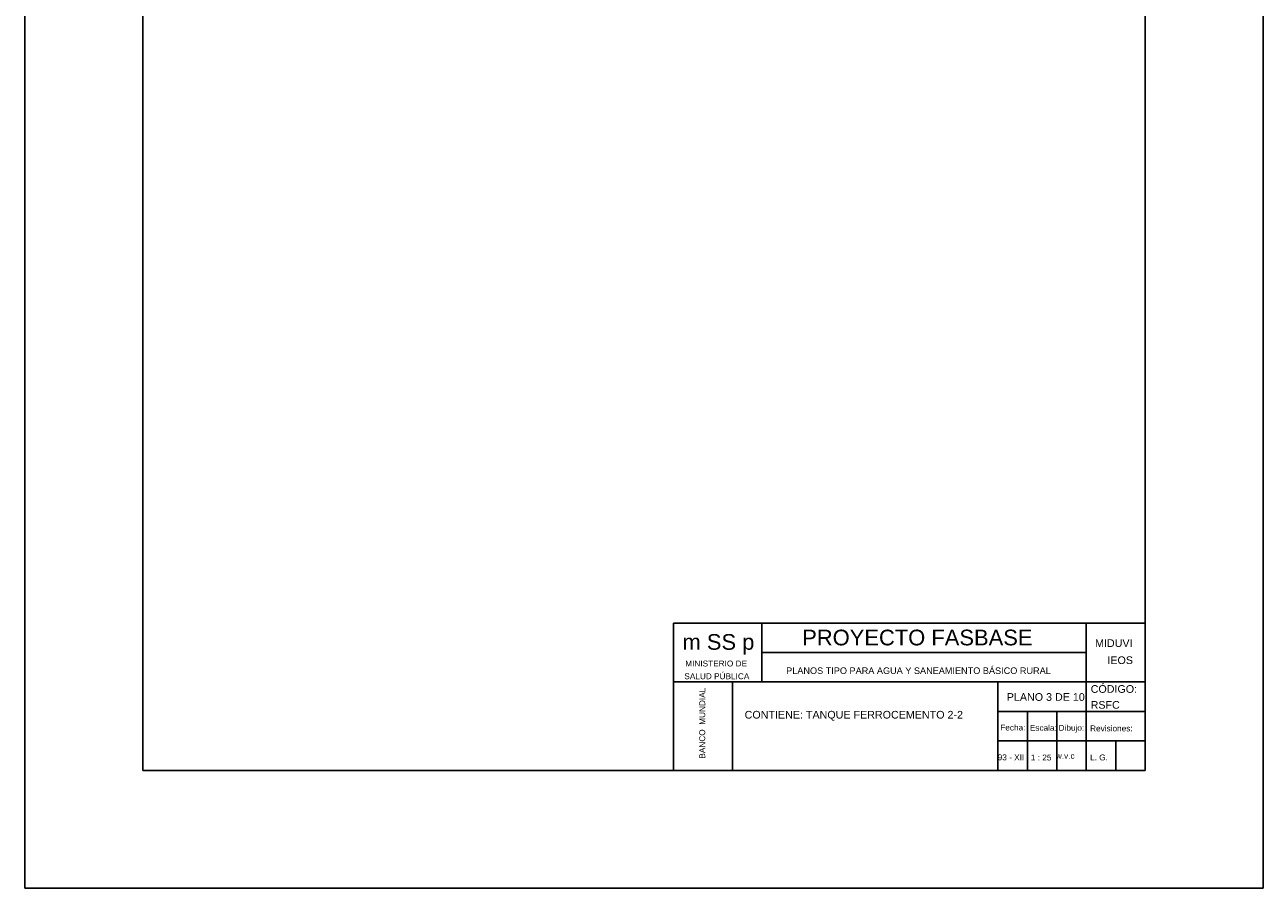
# Model space of a CAD drawing. Header units: metres. Extents: x 1704 to 4131, y 3282 to 4241.
# Tile 17 of 78: x 2019 to 2040, y 4207 to 4222. Entities that reach past the tile are written whole.
import ezdxf
from ezdxf.enums import TextEntityAlignment as Align

# ---------------------------------------------------------------- set-up
doc = ezdxf.new("R2010")
doc.units = ezdxf.units.M
doc.layers.add('Dibujo', color=7, linetype='Continuous')
doc.styles.add('Annotative', font='arial.ttf')
doc.styles.get("Standard").update_dxf_attribs({"font": 'arial.ttf'})

msp = doc.modelspace()

# ---------------------------------------------------------------- linework, layer by layer
at = {"layer": 'Dibujo', "color": 0, "linetype": 'ByBlock'}
for p, q in [((2018.882, 4207.314), (2018.882, 4237.014)), ((2039.882, 4237.014), (2039.882, 4207.314)), ((2020.882, 4235.014), (2020.882, 4209.314)), ((2037.882, 4235.014), (2037.882, 4209.314)), ((2029.882, 4211.814), (2029.882, 4209.314)), ((2037.882, 4211.814), (2029.882, 4211.814)), ((2031.382, 4211.814), (2031.382, 4210.814)), ((2036.882, 4209.314), (2036.882, 4211.814)), ((2036.882, 4211.314), (2031.382, 4211.314)), ((2037.882, 4210.814), (2029.882, 4210.814)), ((2030.882, 4210.814), (2030.882, 4209.314)), ((2030.882, 4209.314), (2030.882, 4210.814)), ((2035.382, 4209.314), (2035.382, 4210.814)), ((2037.882, 4210.314), (2035.382, 4210.314)), ((2035.882, 4209.314), (2035.882, 4210.314)), ((2036.382, 4209.314), (2036.382, 4210.314)), ((2037.882, 4209.814), (2035.382, 4209.814)), ((2037.382, 4209.314), (2037.382, 4209.814)), ((2037.882, 4209.314), (2020.882, 4209.314)), ((2039.882, 4207.314), (2018.882, 4207.314))]:
    msp.add_line(p, q, dxfattribs=at)

# ---------------------------------------------------------------- texts
for s, height, p in [('m SS p', 0.2662, (2030.034, 4211.36)), ('PROYECTO FASBASE', 0.26624, (2032.064, 4211.435)), ('PLANOS TIPO PARA AGUA Y SANEAMIENTO BÁSICO RURAL', 0.11076, (2031.792, 4210.95))]:
    msp.add_text(s, height=height, dxfattribs=at).set_placement(p)
at = {"layer": 'Dibujo', "color": 0, "linetype": 'ByBlock', "style": 'Annotative'}
for s, p in [('MIDUVI', (2037.03, 4211.408)), ('IEOS', (2037.239, 4211.118)), ('CÓDIGO:', (2036.956, 4210.63)), ('PLANO 3 DE 10', (2035.533, 4210.494)), ('CONTIENE: TANQUE FERROCEMENTO 2-2', (2031.088, 4210.193)), ('RSFC', (2036.955, 4210.36))]:
    msp.add_text(s, height=0.13, dxfattribs=at).set_placement(p)
at = {"layer": 'Dibujo', "color": 0, "linetype": 'ByBlock'}
for s, p in [('MINISTERIO DE', (2030.605, 4211.077)), ('SALUD PÚBLICA', (2030.617, 4210.861)), ('Fecha:', (2035.636, 4209.991)), ('Escala:', (2036.153, 4209.986)), ('Dibujo:', (2036.629, 4209.986)), ('Revisiones:', (2037.307, 4209.976)), ('93 - XII', (2035.604, 4209.485)), ('1 : 25', (2036.116, 4209.482)), ('w.v.c', (2036.524, 4209.51)), ('L. G. ', (2037.116, 4209.483))]:
    msp.add_text(s, height=0.1, dxfattribs=at).set_placement(p, align=Align.CENTER)
msp.add_text('BANCO  MUNDIAL', height=0.1, rotation=90, dxfattribs=at).set_placement((2030.419, 4210.115), align=Align.CENTER)

doc.saveas('drawing.dxf')
